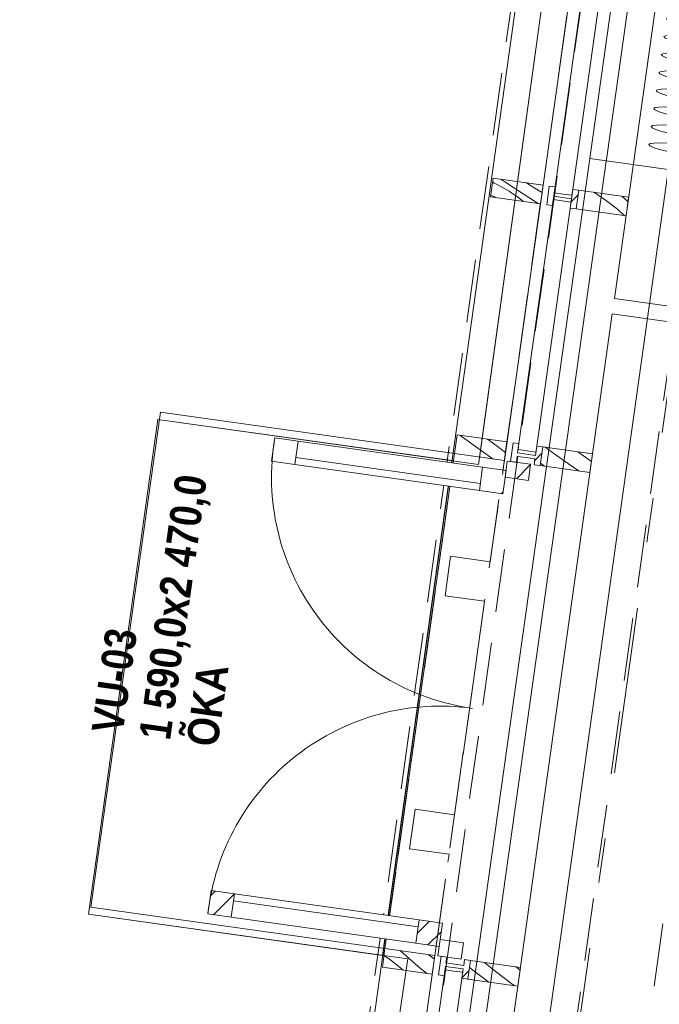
# Model space of a CAD drawing. Header units: millimetres. Extents: x 74467 to 235410, y -65 to 114857.
# Tile 13 of 256: x 80693 to 82728, y 79328 to 82462. Entities that reach past the tile are written whole.
import ezdxf
from ezdxf.enums import TextEntityAlignment as Align

# ---------------------------------------------------------------- set-up
doc = ezdxf.new("R2010")
doc.units = ezdxf.units.MM
doc.header["$MEASUREMENT"] = 0
for name, pattern in [('Katkend topelt', [1093.611073, 529.166651, -211.666656, 141.111112, -211.666656]), ('Katkend varjatud', [300, 200, -100]), ('Wipeout_Contour', [1000, 0, -1000])]:
    doc.linetypes.add(name, pattern=pattern)
for name, color, linetype in [('00 Kunstikonkursi LÜ jaoks asendi 2D', 7, 'Continuous'), ('00 Silt KLF.AR', 7, 'Continuous'), ('00 Teljed.AR', 7, 'Continuous'), ('1235 Vahelaed.AR', 7, 'Continuous'), ('1245 Klaasfassaadid.AR', 7, 'Continuous'), ('1247 Lamellid.AR', 7, 'Continuous'), ('1248 Vihmaveerennid.AR', 7, 'Continuous'), ('1253 Välisterrassid.AR', 7, 'Continuous'), ('1326 Seinapinnad.SA', 7, 'Continuous'), ('1330 Sisustus.SA', 7, 'Continuous'), ('9350 Netopind.AR', 7, 'Continuous'), ('Uks', 7, 'Continuous')]:
    doc.layers.add(name, color=color, linetype=linetype)
doc.styles.add('GENERATED_STYLE_2', font='txt', dxfattribs={"width": 0.84})
doc.styles.add('GENERATED_STYLE_3', font='txt')
pattern_1 = [(45, (0, 0), (-176.7767, 176.7767), []), (45, (-35.36, 35.36), (-176.7767, 176.7767), []), (45, (-70.7, 70.7), (-176.7767, 176.7767), [])]

# ---------------------------------------------------------------- blocks, each defined once
blk = doc.blocks.new('Slab_4_1', base_point=(81076, 71840.2))
at = {"color": 254, "linetype": 'Wipeout_Contour', "lineweight": 0, "ltscale": 576925.485488}
blk.add_wipeout([(81076, 71840.2), (89651.7, 70634.9), (90077.3, 73662.7), (91081.9, 80814.9), (82506.7, 82019.7)], dxfattribs=at).dxf.layer = '1235 Vahelaed.AR'
at = {"layer": '1235 Vahelaed.AR', "color": 7, "linetype": 'Continuous', "lineweight": 13, "flags": 128}
blk.add_lwpolyline([(81076, 71840.2), (82506.7, 82019.7), (91081.9, 80814.9)], dxfattribs=at)
blk = doc.blocks.new('Slab_32_1', base_point=(83226.2, 87139.8))
at = {"color": 254, "linetype": 'Wipeout_Contour', "lineweight": 0, "ltscale": 608980.086724}
blk.add_wipeout([(83226.2, 87139.8), (82506.7, 82020.1), (91082, 80814.9), (91802.4, 85934.5), (90026.4, 86184.1)], dxfattribs=at).dxf.layer = '1235 Vahelaed.AR'
at = {"layer": '1235 Vahelaed.AR', "color": 7, "linetype": 'Continuous', "lineweight": 13, "flags": 128}
blk.add_lwpolyline([(83226.2, 87139.8), (90026.4, 86184.1), (91802.4, 85934.5), (91082, 80814.9), (82506.7, 82020.1)], close=True, dxfattribs=at)
blk = doc.blocks.new('Beam_24_1', base_point=(82076.8, 81080.8))
at = {"color": 254, "linetype": 'Wipeout_Contour', "lineweight": 0, "ltscale": 471011.250539}
blk.add_wipeout([(82235.3, 81058.6), (83043.2, 86807.1), (82884.7, 86829.3), (82076.8, 81080.8)], dxfattribs=at).dxf.layer = '1247 Lamellid.AR'
at = {"layer": '1247 Lamellid.AR', "color": 7, "linetype": 'Continuous', "lineweight": 13, "flags": 128}
for points in [[(82076.8, 81080.8), (82884.7, 86829.3)], [(82235.3, 81058.6), (83043.2, 86807.1)], [(82076.8, 81080.8), (82235.3, 81058.6)]]:
    blk.add_lwpolyline(points, dxfattribs=at)
blk = doc.blocks.new('Beam_27_1', base_point=(81158.3, 74545))
at = {"color": 254, "linetype": 'Wipeout_Contour', "lineweight": 0, "ltscale": 448820.433341}
blk.add_wipeout([(81316.7, 74522.8), (82014, 79484), (81855.5, 79506.3), (81158.3, 74545)], dxfattribs=at).dxf.layer = '1247 Lamellid.AR'
at = {"layer": '1247 Lamellid.AR', "color": 7, "linetype": 'Continuous', "lineweight": 13, "flags": 128}
for points in [[(81158.3, 74545), (81855.5, 79506.3)], [(81855.5, 79506.3), (82014, 79484)], [(81316.7, 74522.8), (82014, 79484)], [(81158.3, 74545), (81316.7, 74522.8)]]:
    blk.add_lwpolyline(points, dxfattribs=at)
blk = doc.blocks.new('Beam_43_1', base_point=(81855.5, 79506.3))
at = {"layer": '1247 Lamellid.AR', "color": 7, "linetype": 'Katkend varjatud', "lineweight": 13, "flags": 128}
for points in [[(81855.5, 79506.3), (82076.8, 81080.8)], [(82076.8, 81080.8), (82235.3, 81058.6)], [(82190, 80736.7), (82235.3, 81058.6)], [(82064.3, 80754.4), (82046.6, 80628.6)], [(82190, 80736.7), (82064.3, 80754.4)], [(82046.6, 80628.6), (82172.3, 80611)], [(82076.9, 79931.6), (82172.3, 80611)], [(81951.1, 79949.3), (81933.4, 79823.5)], [(82076.9, 79931.6), (81951.1, 79949.3)], [(81933.4, 79823.5), (82059.2, 79805.8)], [(82014, 79484), (82059.2, 79805.8)], [(81855.5, 79506.3), (82014, 79484)]]:
    blk.add_lwpolyline(points, dxfattribs=at)
blk = doc.blocks.new('Beam_55_1', base_point=(82081, 81110.5))
at = {"layer": '1247 Lamellid.AR', "color": 7, "linetype": 'Katkend varjatud', "lineweight": 13, "flags": 128}
for points in [[(82081, 81110.5), (82884.7, 86829.3)], [(82239.4, 81088.3), (83043.2, 86807.1)]]:
    blk.add_lwpolyline(points, dxfattribs=at)
blk = doc.blocks.new('Beam_56_1', base_point=(81277.3, 75391.7))
at = {"layer": '1247 Lamellid.AR', "color": 7, "linetype": 'Katkend varjatud', "lineweight": 13, "flags": 128}
for points in [[(81277.3, 75391.7), (82081, 81110.5)], [(81435.7, 75369.5), (82239.4, 81088.3)]]:
    blk.add_lwpolyline(points, dxfattribs=at)
blk = doc.blocks.new('Auditoorium_RG 104_20_1', base_point=(83456.8, 81402.2))
at = {"layer": '9350 Netopind.AR', "color": 7, "linetype": 'Continuous', "lineweight": 13, "flags": 128}
blk.add_lwpolyline([(81270.3, 72216.8), (81676.3, 72159.7), (81619.3, 71753.7), (89254.2, 70680.7), (89311.3, 71086.7), (89519.3, 71057.5), (90827.5, 80366), (82578.5, 81525.3), (82035.8, 77663.3), (82441.8, 77606.2), (82386.1, 77210.1), (81980.1, 77267.2)], close=True, dxfattribs=at)
blk = doc.blocks.new('Samarõhukamber_RG 105_27_1', base_point=(83631.4, 86789.5))
at = {"layer": '9350 Netopind.AR', "color": 7, "linetype": 'Continuous', "lineweight": 13, "flags": 128}
blk.add_lwpolyline([(89230.2, 80641), (90009.6, 86186.5), (83572.8, 87091.1), (83009.2, 83080.5), (83207.2, 83052.7), (83151.6, 82656.6), (82745.6, 82713.6), (82585.5, 81574.8)], close=True, dxfattribs=at)
blk = doc.blocks.new('Slab_284_1', base_point=(82076.8, 81080.8))
at = {"layer": '1253 Välisterrassid.AR', "color": 7, "linetype": 'Continuous', "lineweight": 13, "flags": 128}
blk.add_lwpolyline([(82076.8, 81080.8), (81141, 81212.3), (80919.7, 79637.8), (81855.5, 79506.3)], close=True, dxfattribs=at)
blk = doc.blocks.new('Opening_8_1')
at = {"layer": '1326 Seinapinnad.SA', "color": 7, "linetype": 'Katkend varjatud', "lineweight": 13, "flags": 128}
for points in [[(82936.7, 82636.3), (82233.8, 77635.4)], [(82461.6, 77603.4), (83164.4, 82604.3)], [(82233.8, 77635.4), (82461.6, 77603.4)]]:
    blk.add_lwpolyline(points, dxfattribs=at)
at = {"layer": '1326 Seinapinnad.SA', "color": 7, "linetype": 'Continuous', "lineweight": 15, "flags": 128}
blk.add_lwpolyline([(83164.4, 82604.3), (82936.7, 82636.3)], dxfattribs=at)
blk = doc.blocks.new('*X2337')
at = {"layer": '1247 Lamellid.AR', "color": 7, "linetype": 'Continuous', "lineweight": 13}
for p, q in [((82198.2, 81944.3), (82203.1, 81941.6)), ((82212.8, 81936.8), (82203.1, 81941.6)), ((82222.3, 81931.9), (82212.8, 81936.8)), ((82240, 81943), (82223.7, 81953.9)), ((82298.5, 81904.9), (82240, 81943)), ((82325.3, 81930.1), (82305.2, 81942.4)), ((82231.8, 81926.7), (82222.3, 81931.9)), ((82241.1, 81921.2), (82231.8, 81926.7)), ((82250.2, 81915.6), (82241.1, 81921.2)), ((82259.3, 81909.8), (82250.2, 81915.6)), ((82268.1, 81903.7), (82259.3, 81909.8)), ((82276.9, 81897.4), (82268.1, 81903.7)), ((82342.8, 81876.5), (82298.5, 81904.9)), ((82355.2, 81912.1), (82325.3, 81930.1)), ((82192.4, 81903.2), (82203.5, 81897.5)), ((82203.5, 81897.5), (82206.7, 81895.7)), ((82296.6, 81883), (82276.9, 81897.4))]:
    blk.add_line(p, q, dxfattribs=at)
blk = doc.blocks.new('Column_244_1', base_point=(82354.2, 81905.2))
at = {"layer": '1247 Lamellid.AR', "color": 7, "linetype": 'Continuous', "lineweight": 13, "flags": 128}
blk.add_lwpolyline([(82350.1, 81875.5), (82358.4, 81934.9), (82200, 81957.2), (82191.6, 81897.8)], close=True, dxfattribs=at)
at = {"layer": '1247 Lamellid.AR', "color": 7, "lineweight": 15}
blk.add_blockref('*X2337', (0, 0), dxfattribs=at)
blk = doc.blocks.new('*X2339')
at = {"layer": '1247 Lamellid.AR', "color": 7, "linetype": 'Continuous', "lineweight": 13}
for p, q in [((82094.5, 81138.5), (82093.7, 81139)), ((82158.6, 81092.8), (82094.5, 81138.5)), ((82200.4, 81112.7), (82181.6, 81126.7)), ((82199.6, 81063.6), (82158.6, 81092.8)), ((82238.9, 81084.8), (82200.4, 81112.7))]:
    blk.add_line(p, q, dxfattribs=at)
blk = doc.blocks.new('Column_245_1', base_point=(82239.4, 81088.3))
at = {"layer": '1247 Lamellid.AR', "color": 7, "linetype": 'Continuous', "lineweight": 13, "flags": 128}
blk.add_lwpolyline([(82235.3, 81058.6), (82243.6, 81118), (82085.2, 81140.2), (82076.8, 81080.8)], close=True, dxfattribs=at)
at = {"layer": '1247 Lamellid.AR', "color": 7, "lineweight": 15}
blk.add_blockref('*X2339', (0, 0), dxfattribs=at)
blk = doc.blocks.new('*X2341')
at = {"layer": '1247 Lamellid.AR', "color": 7, "linetype": 'Continuous', "lineweight": 13}
for p, q in [((81962.4, 79448), (81904, 79499.5)), ((81870.2, 79471.5), (81852.3, 79483.6)), ((81905.3, 79444.3), (81870.2, 79471.5)), ((81996.5, 79484.3), (81992.7, 79487)), ((82012.4, 79472.9), (81996.5, 79484.3)), ((81912.7, 79437.7), (81905.3, 79444.3)), ((81987.2, 79427.2), (81962.4, 79448))]:
    blk.add_line(p, q, dxfattribs=at)
blk = doc.blocks.new('Column_246_1', base_point=(82009.8, 79454.3))
at = {"layer": '1247 Lamellid.AR', "color": 7, "linetype": 'Continuous', "lineweight": 13, "flags": 128}
blk.add_lwpolyline([(82005.6, 79424.6), (82014, 79484), (81855.5, 79506.3), (81847.2, 79446.9)], close=True, dxfattribs=at)
at = {"layer": '1247 Lamellid.AR', "color": 7, "lineweight": 15}
blk.add_blockref('*X2341', (0, 0), dxfattribs=at)
blk = doc.blocks.new('Curtain #1580[552]_1', base_point=(81949.6, 77675.4))
at = {"layer": '1330 Sisustus.SA', "color": 253, "linetype": 'Continuous', "lineweight": 13, "true_color": 0xa5a6a4}
for p, q in [((81949.6, 77675.4), (82659.4, 82725.7)), ((82147.7, 77647.5), (82857.5, 82697.9))]:
    blk.add_line(p, q, dxfattribs=at)
at = {"layer": '1330 Sisustus.SA', "color": 253, "linetype": 'Continuous', "lineweight": 13, "true_color": 0xa5a6a4, "flags": 128}
for points in [[(82857.5, 82697.9), (82819.9, 82699.5), (82799.5, 82698.8), (82787.3, 82696.8), (82782.8, 82693.8), (82786.3, 82689.7), (82797.5, 82684.5), (82816.9, 82678.1), (82853.5, 82669.3), (82890, 82660.5), (82909.4, 82654.1), (82920.6, 82648.9), (82924.1, 82644.8), (82919.6, 82641.7), (82907.4, 82639.8), (82887, 82639), (82849.4, 82640.7), (82811.9, 82642.3), (82791.4, 82641.5), (82779.2, 82639.6), (82774.8, 82636.6), (82778.2, 82632.4), (82789.4, 82627.2), (82808.8, 82620.8), (82845.4, 82612.1), (82882, 82603.3), (82901.4, 82596.9), (82912.6, 82591.7), (82916, 82587.5), (82911.6, 82584.5), (82899.4, 82582.6), (82879, 82581.8), (82841.4, 82583.4), (82803.8, 82585.1), (82783.4, 82584.3), (82771.2, 82582.4), (82766.8, 82579.3), (82770.2, 82575.2), (82781.4, 82570), (82800.8, 82563.6), (82837.4, 82554.8), (82873.9, 82546), (82893.3, 82539.7), (82904.6, 82534.4), (82908, 82530.3), (82903.6, 82527.3), (82891.3, 82525.3), (82870.9, 82524.6), (82833.3, 82526.2), (82795.8, 82527.8), (82775.4, 82527), (82763.1, 82525.1), (82758.7, 82522.1), (82762.1, 82518), (82773.4, 82512.7), (82792.8, 82506.4), (82829.3, 82497.6), (82865.9, 82488.8), (82885.3, 82482.4), (82896.5, 82477.2), (82899.9, 82473.1), (82895.5, 82470), (82883.3, 82468.1), (82862.9, 82467.3), (82825.3, 82469), (82787.7, 82470.6), (82767.3, 82469.8), (82755.1, 82467.9), (82750.7, 82464.9), (82754.1, 82460.7), (82765.3, 82455.5), (82784.7, 82449.1), (82821.3, 82440.3), (82857.8, 82431.6), (82877.2, 82425.2), (82888.5, 82420), (82891.9, 82415.8), (82887.5, 82412.8), (82875.2, 82410.9), (82854.8, 82410.1), (82817.3, 82411.7), (82779.7, 82413.4), (82759.3, 82412.6), (82747, 82410.6), (82742.6, 82407.6), (82746, 82403.5), (82757.3, 82398.3), (82776.7, 82391.9), (82813.2, 82383.1), (82849.8, 82374.3), (82869.2, 82367.9), (82880.4, 82362.7), (82883.8, 82358.6), (82879.4, 82355.6), (82867.2, 82353.6), (82846.8, 82352.9), (82809.2, 82354.5), (82771.6, 82356.1), (82751.2, 82355.3), (82739, 82353.4), (82734.6, 82350.4), (82738, 82346.3), (82749.2, 82341), (82768.6, 82334.7), (82805.2, 82325.9), (82841.8, 82317.1), (82861.2, 82310.7), (82872.4, 82305.5), (82875.8, 82301.4), (82871.4, 82298.3), (82859.1, 82296.4), (82838.7, 82295.6), (82801.2, 82297.2), (82763.6, 82298.9), (82743.2, 82298.1), (82731, 82296.2), (82726.5, 82293.1), (82729.9, 82289), (82741.2, 82283.8), (82760.6, 82277.4), (82797.1, 82268.6), (82833.7, 82259.8), (82853.1, 82253.5), (82864.3, 82248.2), (82867.8, 82244.1), (82863.3, 82241.1), (82851.1, 82239.2), (82830.7, 82238.4), (82793.1, 82240), (82755.5, 82241.6), (82735.1, 82240.9), (82722.9, 82238.9), (82718.5, 82235.9), (82721.9, 82231.8), (82733.1, 82226.6), (82752.5, 82220.2), (82789.1, 82211.4), (82825.7, 82202.6), (82845.1, 82196.2), (82856.3, 82191), (82859.7, 82186.9), (82855.3, 82183.8), (82843.1, 82181.9), (82822.7, 82181.1), (82785.1, 82182.8), (82747.5, 82184.4), (82727.1, 82183.6), (82714.9, 82181.7), (82710.4, 82178.7), (82713.9, 82174.5), (82725.1, 82169.3), (82744.5, 82162.9), (82781.1, 82154.2), (82817.6, 82145.4), (82837, 82139), (82848.3, 82133.8), (82851.7, 82129.6), (82847.2, 82126.6), (82835, 82124.7), (82814.6, 82123.9), (82777, 82125.5), (82739.5, 82127.2), (82719.1, 82126.4), (82706.8, 82124.5), (82702.4, 82121.4), (82705.8, 82117.3), (82717, 82112.1), (82736.4, 82105.7), (82773, 82096.9), (82809.6, 82088.1), (82829, 82081.8), (82840.2, 82076.5), (82843.6, 82072.4), (82839.2, 82069.4), (82827, 82067.4), (82806.6, 82066.7), (82769, 82068.3), (82731.4, 82069.9), (82711, 82069.1), (82698.8, 82067.2), (82694.4, 82064.2), (82697.8, 82060.1), (82709, 82054.8), (82728.4, 82048.5), (82765, 82039.7), (82801.5, 82030.9), (82820.9, 82024.5), (82832.2, 82019.3), (82835.6, 82015.2), (82831.2, 82012.1), (82818.9, 82010.2), (82798.5, 82009.4), (82760.9, 82011.1)], [(82147.7, 77647.5), (82111.1, 77656.3), (82091.7, 77662.7), (82080.5, 77667.9), (82077.1, 77672.1), (82081.5, 77675.1), (82093.7, 77677), (82114.1, 77677.8), (82151.7, 77676.2), (82189.3, 77674.5), (82209.7, 77675.3), (82221.9, 77677.2), (82226.3, 77680.3), (82222.9, 77684.4), (82211.7, 77689.6), (82192.3, 77696), (82155.7, 77704.8), (82119.2, 77713.6), (82099.8, 77719.9), (82088.5, 77725.2), (82085.1, 77729.3), (82089.5, 77732.3), (82101.8, 77734.3), (82122.2, 77735), (82159.8, 77733.4), (82197.3, 77731.8), (82217.7, 77732.5), (82230, 77734.5), (82234.4, 77737.5), (82231, 77741.6), (82219.8, 77746.9), (82200.3, 77753.2), (82163.8, 77762), (82127.2, 77770.8), (82107.8, 77777.2), (82096.6, 77782.4), (82093.2, 77786.5), (82097.6, 77789.6), (82109.8, 77791.5), (82130.2, 77792.3), (82167.8, 77790.6), (82205.4, 77789), (82225.8, 77789.8), (82238, 77791.7), (82242.4, 77794.7), (82239, 77798.9), (82227.8, 77804.1), (82208.4, 77810.5), (82171.8, 77819.3), (82135.3, 77828), (82115.9, 77834.4), (82104.6, 77839.6), (82101.2, 77843.8), (82105.6, 77846.8), (82117.9, 77848.7), (82138.3, 77849.5), (82175.8, 77847.9), (82213.4, 77846.2), (82233.8, 77847), (82246.1, 77848.9), (82250.5, 77852), (82247.1, 77856.1), (82235.8, 77861.3), (82216.4, 77867.7), (82179.9, 77876.5), (82143.3, 77885.3), (82123.9, 77891.7), (82112.7, 77896.9), (82109.3, 77901), (82113.7, 77904), (82125.9, 77906), (82146.3, 77906.7), (82183.9, 77905.1), (82221.5, 77903.5), (82241.9, 77904.3), (82254.1, 77906.2), (82258.5, 77909.2), (82255.1, 77913.3), (82243.9, 77918.6), (82224.5, 77924.9), (82187.9, 77933.7), (82151.3, 77942.5), (82131.9, 77948.9), (82120.7, 77954.1), (82117.3, 77958.2), (82121.7, 77961.3), (82134, 77963.2), (82154.4, 77964), (82191.9, 77962.3), (82229.5, 77960.7), (82249.9, 77961.5), (82262.1, 77963.4), (82266.6, 77966.5), (82263.2, 77970.6), (82251.9, 77975.8), (82232.5, 77982.2), (82196, 77991), (82159.4, 77999.8), (82140, 78006.1), (82128.8, 78011.4), (82125.3, 78015.5), (82129.8, 78018.5), (82142, 78020.4), (82162.4, 78021.2), (82200, 78019.6), (82237.6, 78018), (82258, 78018.7), (82270.2, 78020.7), (82274.6, 78023.7), (82271.2, 78027.8), (82260, 78033), (82240.6, 78039.4), (82204, 78048.2), (82167.4, 78057), (82148, 78063.4), (82136.8, 78068.6), (82133.4, 78072.7), (82137.8, 78075.7), (82150, 78077.7), (82170.4, 78078.5), (82208, 78076.8), (82245.6, 78075.2), (82266, 78076), (82278.2, 78077.9), (82282.7, 78080.9), (82279.2, 78085.1), (82268, 78090.3), (82248.6, 78096.7), (82212, 78105.4), (82175.5, 78114.2), (82156.1, 78120.6), (82144.9, 78125.8), (82141.4, 78130), (82145.9, 78133), (82158.1, 78134.9), (82178.5, 78135.7), (82216.1, 78134.1), (82253.6, 78132.4), (82274.1, 78133.2), (82286.3, 78135.1), (82290.7, 78138.2), (82287.3, 78142.3), (82276.1, 78147.5), (82256.7, 78153.9), (82220.1, 78162.7), (82183.5, 78171.5), (82164.1, 78177.8), (82152.9, 78183.1), (82149.5, 78187.2), (82153.9, 78190.2), (82166.1, 78192.2), (82186.5, 78192.9), (82224.1, 78191.3), (82261.7, 78189.7), (82282.1, 78190.4), (82294.3, 78192.4), (82298.7, 78195.4), (82295.3, 78199.5), (82284.1, 78204.8), (82264.7, 78211.1), (82228.1, 78219.9), (82191.6, 78228.7), (82172.2, 78235.1), (82160.9, 78240.3), (82157.5, 78244.4), (82161.9, 78247.5), (82174.2, 78249.4), (82194.6, 78250.2), (82232.2, 78248.5), (82269.7, 78246.9), (82290.1, 78247.7), (82302.4, 78249.6), (82306.8, 78252.6), (82303.4, 78256.8), (82292.1, 78262), (82272.7, 78268.4), (82236.2, 78277.2), (82199.6, 78285.9), (82180.2, 78292.3), (82169, 78297.5), (82165.6, 78301.7), (82170, 78304.7), (82182.2, 78306.6), (82202.6, 78307.4), (82240.2, 78305.8), (82277.8, 78304.1), (82298.2, 78304.9), (82310.4, 78306.8), (82314.8, 78309.9), (82311.4, 78314), (82300.2, 78319.2), (82280.8, 78325.6), (82244.2, 78334.4)]]:
    blk.add_lwpolyline(points, dxfattribs=at)
blk = doc.blocks.new('Beam_101_1', base_point=(80955.8, 71665.2))
at = {"layer": '1248 Vihmaveerennid.AR', "color": 7, "linetype": 'Katkend varjatud', "lineweight": 13}
for p, q in [((80738, 71695.8), (85214.9, 103550.9)), ((80955.8, 71665.2), (85406.1, 103330.9))]:
    blk.add_line(p, q, dxfattribs=at)
blk = doc.blocks.new('*X3337')
at = {"layer": '1245 Klaasfassaadid.AR', "color": 7, "linetype": 'Continuous', "lineweight": 13}
for p, q in [((82206.5, 79434.3), (82171.9, 79461.8)), ((82139.1, 79434), (82124.6, 79445)), ((82185.9, 79399.3), (82139.1, 79434)), ((82258.8, 79393.9), (82206.5, 79434.3)), ((82275.9, 79444.4), (82271.7, 79447.8)), ((82285.1, 79437.3), (82275.9, 79444.4)), ((82266.8, 79387.9), (82258.8, 79393.9))]:
    blk.add_line(p, q, dxfattribs=at)
blk = doc.blocks.new('*X3341')
at = {"layer": '1245 Klaasfassaadid.AR', "color": 7, "linetype": 'Continuous', "lineweight": 13}
for p, q in [((82523.2, 81910.3), (82519.8, 81912.3)), ((82559.9, 81885.4), (82523.2, 81910.3)), ((82594.9, 81858.2), (82559.9, 81885.4)), ((82628.7, 81882.5), (82609.2, 81899.7)), ((82617.8, 81837.9), (82594.9, 81858.2))]:
    blk.add_line(p, q, dxfattribs=at)
blk = doc.blocks.new('*X3360')
at = {"layer": '1245 Klaasfassaadid.AR', "color": 7, "linetype": 'Continuous', "lineweight": 13}
for p, q in [((82399.7, 81076), (82365.3, 81100.9)), ((82439.3, 81048.3), (82399.7, 81076)), ((82512.6, 81056.2), (82469.1, 81086.3)), ((82363.4, 81040.5), (82350.2, 81050.2)), ((82473.5, 81025.1), (82439.3, 81048.3))]:
    blk.add_line(p, q, dxfattribs=at)
blk = doc.blocks.new('Curtain Wall_14_1')
at = {"layer": '1245 Klaasfassaadid.AR', "linetype": 'Continuous', "lineweight": 0, "true_color": 0x000000}
h = blk.add_hatch(dxfattribs=at)
h.set_pattern_fill('Alumiinium_0001', color=178, style=0, pattern_type=2)
h.set_pattern_definition(pattern_1)
h.paths.add_polyline_path([(82378.2, 81932.2), (82369.9, 81872.7), (82388.2, 81870.2), (82390.8, 81889), (82383.3, 81890), (82386.4, 81911.8), (82393.9, 81910.8), (82396.5, 81929.6)])
h = blk.add_hatch(dxfattribs=at)
h.set_pattern_fill('Alumiinium_0001', color=178, style=0, pattern_type=2)
h.set_pattern_definition(pattern_1)
h.paths.add_polyline_path([(82386.4, 81911.8), (82383.3, 81890), (82390.8, 81889), (82419.1, 81885), (82422.1, 81906.8), (82393.9, 81910.8)])
h = blk.add_hatch(dxfattribs=at)
h.set_pattern_fill('Alumiinium_0001', color=178, style=0, pattern_type=2)
h.set_pattern_definition(pattern_1)
h.paths.add_polyline_path([(82453, 81921.6), (82450.3, 81902.8), (82422.1, 81906.8), (82419.1, 81885), (82447.3, 81881), (82444.6, 81862.2), (82463.9, 81859.5), (82472.3, 81918.9)])
h = blk.add_hatch(dxfattribs=at)
h.set_pattern_fill('Alumiinium_0001', color=178, style=0, pattern_type=2)
h.set_pattern_definition(pattern_1)
h.paths.add_polyline_path([(82255.1, 81055.8), (82273.4, 81053.2), (82276, 81072), (82268.5, 81073.1), (82271.6, 81094.9), (82279.1, 81093.8), (82281.7, 81112.6), (82263.4, 81115.2)])
h = blk.add_hatch(dxfattribs=at)
h.set_pattern_fill('Alumiinium_0001', color=178, style=0, pattern_type=2)
h.set_pattern_definition(pattern_1)
h.paths.add_polyline_path([(82268.5, 81073.1), (82276, 81072), (82304.2, 81068), (82307.3, 81089.8), (82279.1, 81093.8), (82271.6, 81094.9)])
h = blk.add_hatch(dxfattribs=at)
h.set_pattern_fill('Alumiinium_0001', color=178, style=0, pattern_type=2)
h.set_pattern_definition(pattern_1)
h.paths.add_polyline_path([(82329.8, 81045.3), (82349.1, 81042.5), (82357.5, 81102), (82338.2, 81104.7), (82335.5, 81085.9), (82307.3, 81089.8), (82304.2, 81068), (82332.5, 81064.1)])
h = blk.add_hatch(dxfattribs=at)
h.set_pattern_fill('Alumiinium_0001', color=178, style=0, pattern_type=2)
h.set_pattern_definition(pattern_1)
h.paths.add_polyline_path([(82025.4, 79421.8), (82043.8, 79419.2), (82046.4, 79438.1), (82038.9, 79439.1), (82041.9, 79460.9), (82049.4, 79459.9), (82052.1, 79478.7), (82033.8, 79481.2)])
h = blk.add_hatch(dxfattribs=at)
h.set_pattern_fill('Alumiinium_0001', color=178, style=0, pattern_type=2)
h.set_pattern_definition(pattern_1)
h.paths.add_polyline_path([(82038.9, 79439.1), (82046.4, 79438.1), (82074.6, 79434.1), (82077.7, 79455.9), (82049.4, 79459.9), (82041.9, 79460.9)])
h = blk.add_hatch(dxfattribs=at)
h.set_pattern_fill('Alumiinium_0001', color=178, style=0, pattern_type=2)
h.set_pattern_definition(pattern_1)
h.paths.add_polyline_path([(82074.6, 79434.1), (82102.8, 79430.1), (82100.2, 79411.3), (82119.5, 79408.6), (82127.8, 79468), (82108.5, 79470.7), (82105.9, 79451.9), (82077.7, 79455.9)])
at = {"layer": 'Uks', "linetype": 'Continuous', "lineweight": 0, "true_color": 0x000000}
h = blk.add_hatch(dxfattribs=at)
h.set_pattern_fill('Alumiinium_0001', color=178, style=0, pattern_type=2)
h.set_pattern_definition(pattern_1)
h.paths.add_polyline_path([(82244.7, 81057.2), (82237.4, 81005.7), (82289.9, 80998.4), (82311.7, 80995.3), (82318.9, 81046.8)])
h = blk.add_hatch(dxfattribs=at)
h.set_pattern_fill('Alumiinium_0001', color=178, style=0, pattern_type=2)
h.set_pattern_definition(pattern_1)
h.paths.add_polyline_path([(82097.6, 79472.3), (82104.9, 79523.8), (82083.1, 79526.8), (82030.6, 79534.2), (82023.4, 79482.7)])
at = {"layer": '1245 Klaasfassaadid.AR', "color": 7, "linetype": 'Continuous', "lineweight": 13}
for p, q in [((82378.2, 81932.2), (82369.9, 81872.7)), ((82378.2, 81932.2), (82396.5, 81929.6)), ((82396.5, 81929.6), (82393.9, 81910.8)), ((82453, 81921.6), (82450.3, 81902.8)), ((82472.3, 81918.9), (82463.9, 81859.5)), ((82369.9, 81872.7), (82388.2, 81870.2)), ((82390.8, 81889), (82388.2, 81870.2)), ((82447.3, 81881), (82444.6, 81862.2)), ((82630.7, 81896.7), (82622.4, 81837.3)), ((82263.4, 81115.2), (82255.1, 81055.8)), ((82263.4, 81115.2), (82281.7, 81112.6)), ((82281.7, 81112.6), (82279.1, 81093.8)), ((82338.2, 81104.7), (82335.5, 81085.9)), ((82357.5, 81102), (82349.1, 81042.5)), ((82276, 81072), (82273.4, 81053.2)), ((82332.5, 81064.1), (82329.8, 81045.3)), ((82515.9, 81079.7), (82507.6, 81020.3)), ((82255.1, 81055.8), (82273.4, 81053.2)), ((82033.8, 79481.2), (82025.4, 79421.8)), ((82033.8, 79481.2), (82052.1, 79478.7)), ((82052.1, 79478.7), (82049.4, 79459.9)), ((82108.5, 79470.7), (82105.9, 79451.9)), ((82127.8, 79468), (82119.5, 79408.6)), ((82046.4, 79438.1), (82043.8, 79419.2)), ((82102.8, 79430.1), (82100.2, 79411.3)), ((82286.3, 79445.8), (82277.9, 79386.3)), ((82025.4, 79421.8), (82043.8, 79419.2))]:
    blk.add_line(p, q, dxfattribs=at)
at = {"layer": '1245 Klaasfassaadid.AR', "color": 7, "linetype": 'Continuous', "lineweight": 13, "flags": 128}
for points in [[(82392.4, 81899.9), (82448.8, 81891.9), (82563.6, 82708.9), (82507.2, 82716.8)], [(82277.5, 81082.9), (82334, 81075), (82448.8, 81891.9), (82392.4, 81899.9)], [(81933.1, 78632), (81989.5, 78624.1), (82104.4, 79441), (82047.9, 79449)]]:
    blk.add_lwpolyline(points, close=True, dxfattribs=at)
for points in [[(82393.9, 81910.8), (82422.1, 81906.8), (82450.3, 81902.8)], [(82453, 81921.6), (82472.3, 81918.9), (82630.7, 81896.7)], [(82390.8, 81889), (82419.1, 81885), (82447.3, 81881)], [(82444.6, 81862.2), (82463.9, 81859.5), (82622.4, 81837.3)], [(82279.1, 81093.8), (82307.3, 81089.8), (82335.5, 81085.9)], [(82338.2, 81104.7), (82357.5, 81102), (82515.9, 81079.7)], [(82276, 81072), (82304.2, 81068), (82332.5, 81064.1)], [(82329.8, 81045.3), (82349.1, 81042.5), (82507.6, 81020.3)], [(82049.4, 79459.9), (82077.7, 79455.9), (82105.9, 79451.9)], [(82108.5, 79470.7), (82127.8, 79468), (82286.3, 79445.8)], [(82046.4, 79438.1), (82074.6, 79434.1), (82102.8, 79430.1)], [(82100.2, 79411.3), (82119.5, 79408.6), (82277.9, 79386.3)]]:
    blk.add_lwpolyline(points, dxfattribs=at)
at = {"layer": 'Uks', "color": 7, "linetype": 'Continuous', "lineweight": 15, "flags": 128}
for points in [[(82244.7, 81057.2), (82237.4, 81005.7), (82289.9, 80998.4), (82311.7, 80995.3), (82318.9, 81046.8)], [(82097.6, 79472.3), (82104.9, 79523.8), (82083.1, 79526.8), (82030.6, 79534.2), (82023.4, 79482.7)]]:
    blk.add_lwpolyline(points, close=True, dxfattribs=at)
at = {"layer": '1245 Klaasfassaadid.AR', "linetype": 'Continuous', "lineweight": 0}
for name in ['*X3341', '*X3360', '*X3337']:
    blk.add_blockref(name, (0, 0), dxfattribs=at)
at = {"color": 254, "linetype": 'Wipeout_Contour', "lineweight": 0, "ltscale": 460784.436684}
blk.add_wipeout([(82155.8, 80963.7), (82166.2, 81038), (81579, 81120.5), (81568.5, 81046.2)], dxfattribs=at).dxf.layer = 'Uks'
at = {"color": 254, "linetype": 'Wipeout_Contour', "lineweight": 0, "ltscale": 456167.806506}
blk.add_wipeout([(81963.7, 79597.1), (81376.5, 79679.7), (81366, 79605.4), (81953.3, 79522.9)], dxfattribs=at).dxf.layer = 'Uks'
at = {"layer": 'Uks', "linetype": 'Continuous', "lineweight": 0, "true_color": 0x000000}
h = blk.add_hatch(dxfattribs=at)
h.set_pattern_fill('Alumiinium_0001', color=178, style=0, pattern_type=2)
h.set_pattern_definition(pattern_1)
h.paths.add_polyline_path([(81568.5, 81046.2), (81579, 81120.5), (81504.7, 81130.9), (81494.3, 81056.7)])
h = blk.add_hatch(dxfattribs=at)
h.set_pattern_fill('Alumiinium_0001', color=178, style=0, pattern_type=2)
h.set_pattern_definition(pattern_1)
h.paths.add_polyline_path([(82230, 80953.3), (82240.5, 81027.5), (82166.2, 81038), (82155.8, 80963.7)])
h = blk.add_hatch(dxfattribs=at)
h.set_pattern_fill('Alumiinium_0001', color=178, style=0, pattern_type=2)
h.set_pattern_definition(pattern_1)
h.paths.add_polyline_path([(81376.5, 79679.7), (81302.2, 79690.1), (81291.8, 79615.8), (81366, 79605.4)])
h = blk.add_hatch(dxfattribs=at)
h.set_pattern_fill('Alumiinium_0001', color=178, style=0, pattern_type=2)
h.set_pattern_definition(pattern_1)
h.paths.add_polyline_path([(82038, 79586.7), (81963.7, 79597.1), (81953.3, 79522.9), (82027.5, 79512.4)])
at = {"layer": 'Uks', "color": 7, "linetype": 'Continuous', "lineweight": 15}
for p, q in [((82166.2, 81038), (81579, 81120.5)), ((82158.8, 80985.5), (81571.6, 81068)), ((82155.8, 80963.7), (81568.5, 81046.2)), ((81963.7, 79597.1), (81376.5, 79679.7)), ((81960.6, 79575.3), (81373.4, 79657.9)), ((81953.3, 79522.9), (81366, 79605.4))]:
    blk.add_line(p, q, dxfattribs=at)
at = {"layer": 'Uks', "color": 7, "linetype": 'Continuous', "lineweight": 15, "flags": 128}
for points in [[(81568.5, 81046.2), (81494.3, 81056.7), (81504.7, 81130.9), (81579, 81120.5)], [(82155.8, 80963.7), (81568.5, 81046.2), (81579, 81120.5), (82166.2, 81038)], [(82230, 80953.3), (82155.8, 80963.7), (82166.2, 81038), (82240.5, 81027.5)], [(81376.5, 79679.7), (81302.2, 79690.1), (81291.8, 79615.8), (81366, 79605.4)], [(81963.7, 79597.1), (81376.5, 79679.7), (81366, 79605.4), (81953.3, 79522.9)], [(82038, 79586.7), (81963.7, 79597.1), (81953.3, 79522.9), (82027.5, 79512.4)]]:
    blk.add_lwpolyline(points, close=True, dxfattribs=at)
at = {"layer": 'Uks', "color": 7, "linetype": 'Continuous', "lineweight": 13}
for centre, start, end in [((82237.4, 81005.7), 170.304, 262), ((82030.6, 79534.2), 82, 173.696)]:
    blk.add_arc(centre, 743, start, end, dxfattribs=at)
blk = doc.blocks.new('Standard grid marker_5')
at = {"layer": '00 Teljed.AR', "color": 252, "linetype": 'Katkend topelt', "lineweight": 13, "true_color": 0x8c8d8c}
blk.add_line((500, 0), (55500, 0), dxfattribs=at)
at = {"layer": '00 Teljed.AR', "color": 252, "lineweight": 13, "true_color": 0x8c8d8c, "style": 'GENERATED_STYLE_3'}
for tag, p in [('AC_MarkerText_1_0', (-55.7, -25.4)), ('AC_MarkerText_1_1', (56344.3, -25.4))]:
    blk.add_attdef(tag, text='', height=200, rotation=278, dxfattribs=at).set_placement(p, align=Align.TOP_CENTER)

msp = doc.modelspace()

# ---------------------------------------------------------------- block references
at = {"layer": '1235 Vahelaed.AR', "color": 7, "linetype": 'Continuous', "lineweight": 13}
msp.add_blockref('Slab_4_1', (81076, 71840.2), dxfattribs=at)

# ---------------------------------------------------------------- next in the draw order: block references
msp.add_blockref('Slab_32_1', (83226.2, 87139.8), dxfattribs=at)
at = {"layer": '1247 Lamellid.AR', "color": 7, "lineweight": 13}
msp.add_blockref('Beam_27_1', (81158.3, 74545), dxfattribs=at)

# ---------------------------------------------------------------- next in the draw order: block references
msp.add_blockref('Beam_24_1', (82076.8, 81080.8), dxfattribs=at)

# ---------------------------------------------------------------- next in the draw order: block references
for name, p in [('Beam_55_1', (82081, 81110.5)), ('Beam_56_1', (81277.3, 75391.7)), ('Beam_43_1', (81855.5, 79506.3))]:
    msp.add_blockref(name, p, dxfattribs=at)

# ---------------------------------------------------------------- next in the draw order: wipeouts: each hides what was drawn before it
at = {"color": 254, "linetype": 'Wipeout_Contour', "lineweight": 0, "ltscale": 2114394.831306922}
msp.add_wipeout([(85800.3, 114798.7), (85283.2, 113762.1), (81457.7, 105547.9), (79754.2, 98873.6), (74745, 58252.1), (78841, 57691.9), (79724.5, 63897.4), (78115.9, 65420.5), (79009.9, 71803.1), (79406.1, 71747.7), (79876.3, 75104.9), (81262.8, 74910.7), (81927.7, 79472.6), (80911.9, 79614.8), (81132.4, 81189.5), (82153, 81046.5), (85252, 103464.9), (90613.8, 114702.2)], dxfattribs=at).dxf.layer = '00 Kunstikonkursi LÜ jaoks asendi 2D'

# ---------------------------------------------------------------- next in the draw order: linework, layer by layer
at = {"layer": '00 Kunstikonkursi LÜ jaoks asendi 2D', "color": 63, "linetype": 'Continuous', "lineweight": 13, "true_color": 0xbcc992}
for p, q in [((82153, 81046.5), (85252, 103464.9)), ((80911.9, 79614.8), (81132.4, 81189.5)), ((81132.4, 81189.5), (82153, 81046.5)), ((81927.7, 79472.6), (80911.9, 79614.8)), ((81262.8, 74910.7), (81927.7, 79472.6))]:
    msp.add_line(p, q, dxfattribs=at)
at = {"layer": '00 Kunstikonkursi LÜ jaoks asendi 2D', "color": 7, "linetype": 'Continuous', "lineweight": 13, "flags": 128}
for points in [[(85800.3, 114798.7), (85283.2, 113762.1), (81457.7, 105547.9), (79754.2, 98873.6), (74745, 58252.1), (78841, 57691.9), (79724.5, 63897.4), (78115.9, 65420.5), (79009.9, 71803.1), (79406.1, 71747.7), (79876.3, 75104.9), (81262.8, 74910.7), (81927.7, 79472.6), (80911.9, 79614.8), (81132.4, 81189.5), (82153, 81046.5), (85252, 103464.9), (90613.8, 114702.2)], [(85800.3, 114798.7), (85283.2, 113762.1), (81457.7, 105547.9), (79754.2, 98873.6), (74745, 58252.1), (78841, 57691.9), (79724.5, 63897.4), (78115.9, 65420.5), (79009.9, 71803.1), (79406.1, 71747.7), (79876.3, 75104.9), (81262.8, 74910.7), (81927.7, 79472.6), (80911.9, 79614.8), (81132.4, 81189.5), (82153, 81046.5), (85252, 103464.9), (90613.8, 114702.2)], [(85800.3, 114798.7), (85283.2, 113762.1), (81457.7, 105547.9), (79754.2, 98873.6), (74745, 58252.1), (78841, 57691.9), (79724.5, 63897.4), (78115.9, 65420.5), (79009.9, 71803.1), (79406.1, 71747.7), (79876.3, 75104.9), (81262.8, 74910.7), (81927.7, 79472.6), (80911.9, 79614.8), (81132.4, 81189.5), (82153, 81046.5), (85252, 103464.9), (90613.8, 114702.2)], [(85800.3, 114798.7), (85283.2, 113762.1), (81457.7, 105547.9), (79754.2, 98873.6), (74745, 58252.1), (78841, 57691.9), (79724.5, 63897.4), (78115.9, 65420.5), (79009.9, 71803.1), (79406.1, 71747.7), (79876.3, 75104.9), (81262.8, 74910.7), (81927.7, 79472.6), (80911.9, 79614.8), (81132.4, 81189.5), (82153, 81046.5), (85252, 103464.9), (90613.8, 114702.2)], [(85212.3, 103505.9), (80740.1, 71575.3), (94839, 69600.8), (97910.8, 91471.6), (123957.8, 87832), (121631.9, 71230), (139853.7, 71250.7), (139838.5, 103531.6)]]:
    msp.add_lwpolyline(points, close=True, dxfattribs=at)
at = {"layer": '00 Kunstikonkursi LÜ jaoks asendi 2D', "color": 7, "linetype": 'Continuous', "lineweight": 15, "flags": 128}
msp.add_lwpolyline([(81132.4, 81189.5), (82068.3, 81058.4), (81847.7, 79483.8), (80911.9, 79614.8)], close=True, dxfattribs=at)
at = {"layer": '9350 Netopind.AR', "color": 254, "linetype": 'Continuous', "lineweight": 0, "true_color": 0xe5e5e5, "flags": 128}
msp.add_lwpolyline([(89230.2, 80641), (90009.6, 86186.5), (83572.8, 87091.1), (83009.2, 83080.5), (83207.2, 83052.7), (83151.6, 82656.6), (82745.6, 82713.6), (82585.5, 81574.8)], close=True, dxfattribs=at)
at = {"layer": '9350 Netopind.AR', "color": 151, "linetype": 'Continuous', "lineweight": 0, "true_color": 0x99ccff, "flags": 128}
msp.add_lwpolyline([(81270.3, 72216.8), (81676.3, 72159.7), (81619.3, 71753.7), (89254.2, 70680.7), (89311.3, 71086.7), (89519.3, 71057.5), (90827.5, 80366), (82578.5, 81525.3), (82035.8, 77663.3), (82441.8, 77606.2), (82386.1, 77210.1), (81980.1, 77267.2)], close=True, dxfattribs=at)

# ---------------------------------------------------------------- next in the draw order: block references
at = {"layer": '1247 Lamellid.AR', "color": 7, "lineweight": 15}
for name, p in [('Column_244_1', (82354.2, 81905.2)), ('Column_245_1', (82239.4, 81088.3)), ('Column_246_1', (82009.8, 79454.3))]:
    msp.add_blockref(name, p, dxfattribs=at)
at = {"layer": '1248 Vihmaveerennid.AR', "color": 7, "lineweight": 13}
msp.add_blockref('Beam_101_1', (80955.8, 71665.2), dxfattribs=at)
at = {"layer": '1253 Välisterrassid.AR', "color": 7, "linetype": 'Continuous', "lineweight": 13}
msp.add_blockref('Slab_284_1', (82076.8, 81080.8), dxfattribs=at)
at = {"layer": '1326 Seinapinnad.SA', "color": 7, "linetype": 'Continuous', "lineweight": 13}
msp.add_blockref('Opening_8_1', (0, 0), dxfattribs=at)
at = {"layer": '1330 Sisustus.SA', "color": 253, "linetype": 'Continuous', "lineweight": 13, "true_color": 0xa5a6a4}
msp.add_blockref('Curtain #1580[552]_1', (81949.6, 77675.4), dxfattribs=at)
at = {"layer": '9350 Netopind.AR', "color": 7, "linetype": 'Continuous', "lineweight": 13}
for name, p in [('Samarõhukamber_RG 105_27_1', (83631.4, 86789.5)), ('Auditoorium_RG 104_20_1', (83456.8, 81402.2))]:
    msp.add_blockref(name, p, dxfattribs=at)

# ---------------------------------------------------------------- next in the draw order: texts
at = {"layer": '00 Silt KLF.AR', "color": 7, "linetype": 'Continuous', "lineweight": 13, "insert": (81323.4, 80144.2), "char_height": 100, "attachment_point": 7, "rotation": 82, "line_spacing_factor": 0.912482, "style": 'GENERATED_STYLE_2'}
msp.add_mtext('\\A1;{\\pql;\\fArial|b1|i0|c0|p34;VU-03\\P\\pql;\\fArial|b1|i0|c0|p34;1\xa0590,0x2\xa0470,0\\P\\pql;\\fArial|b1|i0|c0|p34;ÕKA}', dxfattribs=at)

# ---------------------------------------------------------------- next in the draw order: block references
at = {"layer": '1245 Klaasfassaadid.AR', "linetype": 'Continuous', "lineweight": 0}
msp.add_blockref('Curtain Wall_14_1', (0, 0), dxfattribs=at)

# ---------------------------------------------------------------- next in the draw order: block references
at = {"layer": '00 Teljed.AR', "color": 7, "linetype": 'Continuous', "lineweight": 13, "zscale": 1000, "rotation": 82}
msp.add_blockref('Standard grid marker_5', (78710.8, 52496.1), dxfattribs=at)

doc.saveas('drawing.dxf')
